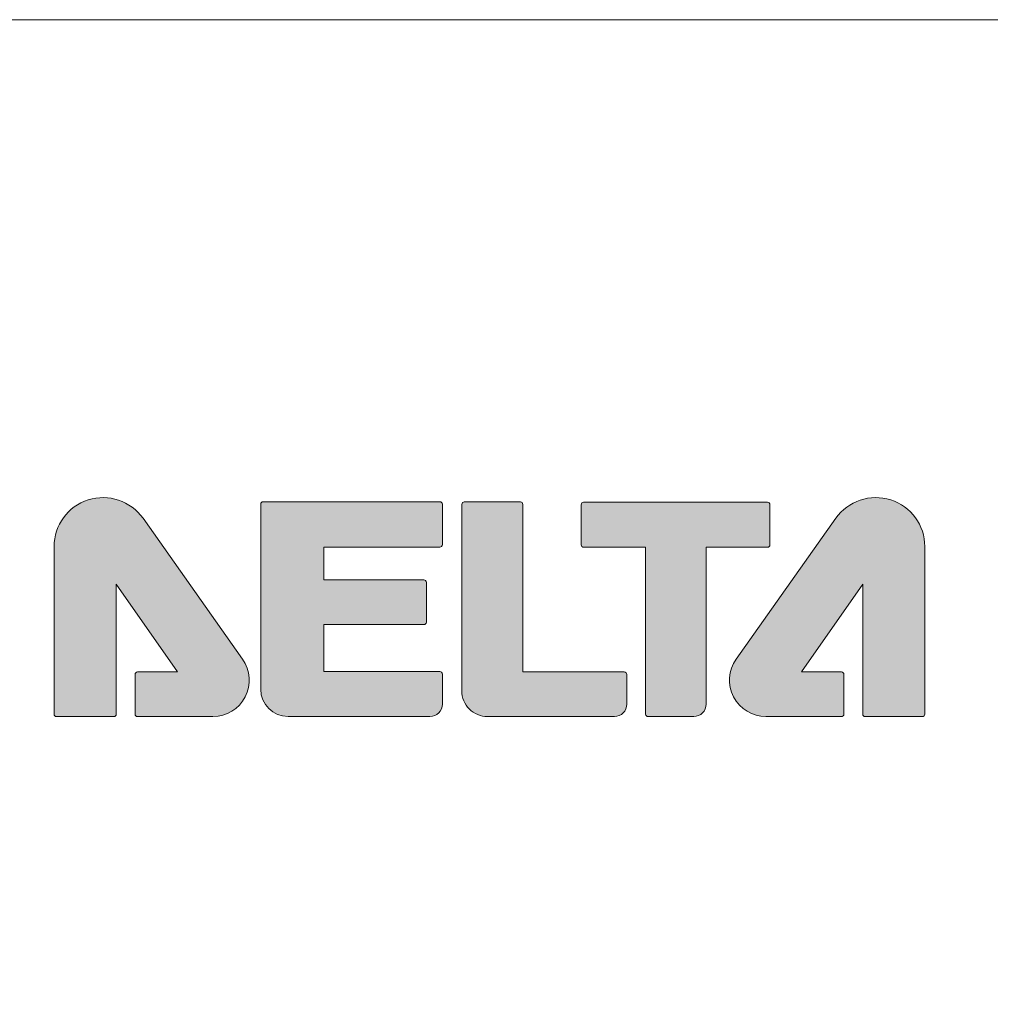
# Model space of a CAD drawing. Header units: millimetres. Extents: x 0 to 420, y 0 to 297.
# Tile 7 of 9: x 330 to 346, y 155 to 172. Entities that reach past the tile are written whole.
import ezdxf

# ---------------------------------------------------------------- set-up
doc = ezdxf.new("R2010")
doc.units = ezdxf.units.MM
doc.layers.get('0').update_dxf_attribs({"linetype": 'CONTINUOUS', "lineweight": 13})

msp = doc.modelspace()

# ---------------------------------------------------------------- hatches: boundary and pattern name
h = msp.add_hatch(color=18)
h.paths.add_polyline_path([(348.9381011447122, 138.4080672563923), (329.7677809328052, 145.8863927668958, -0.3113916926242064), (312.0500551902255, 171.4670753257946), (312.049999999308, 171.4670753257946), (312.0499999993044, 90.58026398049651, 0.4142135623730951), (313.0499999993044, 89.58026398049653), (360.6499999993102, 89.58026398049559, 0.4142135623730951), (361.6499999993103, 90.58026398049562), (361.6499999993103, 125.4779886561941, 0.2374270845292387)])
h.paths.add_polyline_path([(347.1200151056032, 115.7966108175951), (347.1200151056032, 113.6966597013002), (347.919999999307, 113.6966597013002, -0.4142135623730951), (348.419999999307, 113.1966597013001), (348.419999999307, 103.4966597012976, -0.4142135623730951), (347.919999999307, 102.9966597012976), (325.6799999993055, 102.9966597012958, -0.4142135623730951), (325.1799999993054, 103.4966597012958), (325.1799999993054, 113.1966597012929, -0.4142135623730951), (325.6799999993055, 113.6966597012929), (326.4800151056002, 113.6966597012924), (326.4800151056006, 115.796629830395)], flags=16)
h = msp.add_hatch(color=256)
edge = h.paths.add_edge_path()
edge.add_arc((333.7923326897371, 163.5178076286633), 0.0411481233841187, 89.99999999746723, 179.9999999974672, ccw=False)
edge.add_line((333.792332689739, 163.5589557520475), (336.7120378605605, 163.5589557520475))
edge.add_arc((336.7120378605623, 163.5178076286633), 0.0411481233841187, 2.5327722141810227e-09, 90.00000000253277, ccw=False)
edge.add_line((336.7531859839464, 163.5178076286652), (336.7531859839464, 162.8497009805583))
edge.add_arc((336.7120378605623, 162.8497009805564), 0.0411481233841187, -89.99999999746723, 2.5327722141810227e-09, ccw=False)
edge.add_line((336.7120378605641, 162.8085528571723), (334.79690753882, 162.8085528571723))
edge.add_line((334.79690753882, 162.8085528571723), (334.79690753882, 162.2674575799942))
edge.add_line((334.79690753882, 162.2674575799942), (336.4472314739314, 162.2674575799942))
edge.add_arc((336.4472314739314, 162.2263094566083), 0.0411481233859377, 0, 90, ccw=False)
edge.add_line((336.4883795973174, 162.2263094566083), (336.4883795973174, 161.5703232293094))
edge.add_arc((336.4472314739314, 161.5703232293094), 0.0411481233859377, -90, 0, ccw=False)
edge.add_line((336.4472314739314, 161.5291751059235), (334.79690753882, 161.5291751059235))
edge.add_line((334.79690753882, 161.5291751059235), (334.79690753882, 160.7544604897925))
edge.add_line((334.79690753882, 160.7544604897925), (336.7120378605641, 160.7544604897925))
edge.add_arc((336.7120378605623, 160.7133123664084), 0.0411481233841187, -2.5327722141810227e-09, 89.99999999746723, ccw=False)
edge.add_line((336.7531859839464, 160.7133123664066), (336.7531859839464, 160.2154529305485))
edge.add_arc((336.5479571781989, 160.2154529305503), 0.205228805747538, 269.99999999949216, 359.99999999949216, ccw=False)
edge.add_line((336.5479571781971, 160.0102241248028), (334.2038139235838, 160.0102241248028))
edge.add_arc((334.2038139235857, 160.4628534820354), 0.4526293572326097, 179.9999999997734, 269.99999999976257, ccw=False)
edge.add_line((333.751184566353, 160.4628534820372), (333.751184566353, 163.5178076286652))
edge = h.paths.add_edge_path()
edge.add_line((342.1675409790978, 163.5097273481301), (342.1675409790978, 162.8481416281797))
edge.add_arc((342.1263928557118, 162.8481416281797), 0.0411481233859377, -90, 0, ccw=False)
edge.add_line((342.1263928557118, 162.8069935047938), (341.1137022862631, 162.8069935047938))
edge.add_line((341.1137022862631, 162.8069935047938), (341.1137022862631, 160.2154529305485))
edge.add_arc((340.9084734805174, 160.2154529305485), 0.205228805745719, -90, 0, ccw=False)
edge.add_line((340.9084734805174, 160.0102241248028), (340.1541005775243, 160.0102241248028))
edge.add_arc((340.1541005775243, 160.0513722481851), 0.0411481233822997, 180, 270, ccw=False)
edge.add_line((340.1129524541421, 160.0513722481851), (340.1129524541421, 162.8069935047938))
edge.add_line((340.1129524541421, 162.8069935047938), (339.0882123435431, 162.8069935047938))
edge.add_arc((339.0882123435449, 162.8481416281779), 0.0411481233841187, 179.9999999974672, 269.9999999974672, ccw=False)
edge.add_line((339.0470642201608, 162.8481416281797), (339.0470642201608, 163.5097273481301))
edge.add_arc((339.0882123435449, 163.5097273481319), 0.0411481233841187, 90.00000000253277, 180.0000000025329, ccw=False)
edge.add_line((339.0882123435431, 163.5508754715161), (342.1263928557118, 163.5508754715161))
edge.add_arc((342.1263928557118, 163.5097273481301), 0.0411481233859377, 0, 90, ccw=False)
edge = h.paths.add_edge_path()
edge.add_line((339.8014363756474, 160.2154529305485), (339.8014363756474, 160.70537384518))
edge.add_arc((339.7602882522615, 160.70537384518), 0.0411481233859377, 0, 90)
edge.add_line((339.7602882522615, 160.7465219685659), (338.0834553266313, 160.7465219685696))
edge.add_line((338.0834553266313, 160.7465219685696), (338.0834553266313, 163.5151850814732))
edge.add_arc((338.0423072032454, 163.5151850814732), 0.0411481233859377, 0, 90)
edge.add_line((338.0423072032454, 163.5563332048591), (337.1160568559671, 163.5563332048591))
edge.add_arc((337.1160568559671, 163.5151850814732), 0.0411481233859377, 90, 180)
edge.add_line((337.0749087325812, 163.5151850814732), (337.0749087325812, 160.4341629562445))
edge.add_arc((337.498847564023, 160.4341629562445), 0.4239388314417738, 180, 270)
edge.add_line((337.498847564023, 160.0102241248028), (339.5962075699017, 160.0102241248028))
edge.add_arc((339.5962075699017, 160.2154529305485), 0.205228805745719, 270, 360)
edge = h.paths.add_edge_path()
edge.add_line((343.3885847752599, 160.7052320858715), (343.3885847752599, 160.0513722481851))
edge.add_arc((343.3474366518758, 160.0513722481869), 0.0411481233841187, 269.9999999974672, 359.9999999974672, ccw=False)
edge.add_line((343.347436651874, 160.0102241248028), (342.0999484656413, 160.0102241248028))
edge.add_arc((342.0999484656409, 160.6104568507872), 0.6002327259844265, 144.726880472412, 270.0000000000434, ccw=False)
edge.add_line((341.6099133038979, 160.9570760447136), (343.2564070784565, 163.2848174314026))
edge.add_arc((343.9170680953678, 162.8175085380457), 0.8092283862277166, 7.037215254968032e-11, 144.7268804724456, ccw=False)
edge.add_line((344.7262964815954, 162.8175085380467), (344.7262964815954, 160.0513722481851))
edge.add_arc((344.6851483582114, 160.0513722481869), 0.0411481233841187, 269.9999999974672, 359.9999999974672, ccw=False)
edge.add_line((344.6851483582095, 160.0102241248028), (343.7406110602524, 160.0102241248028))
edge.add_arc((343.7406110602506, 160.0513722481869), 0.0411481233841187, 180.0000000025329, 270.0000000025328, ccw=False)
edge.add_line((343.6994629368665, 160.0513722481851), (343.6994629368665, 162.1992713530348))
edge.add_line((343.6994629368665, 162.1992713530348), (342.6892152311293, 160.7463802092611))
edge.add_line((342.6892152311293, 160.7463802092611), (343.347436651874, 160.7463802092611))
edge.add_arc((343.3474366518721, 160.7052320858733), 0.0411481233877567, -2.5327722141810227e-09, 89.99999999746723, ccw=False)
edge = h.paths.add_edge_path()
edge.add_line((331.6738791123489, 160.7052320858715), (331.6738791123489, 160.0513722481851))
edge.add_arc((331.715027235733, 160.0513722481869), 0.0411481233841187, 180.0000000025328, 270.0000000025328)
edge.add_line((331.7150272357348, 160.0102241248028), (332.9625154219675, 160.0102241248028))
edge.add_arc((332.962515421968, 160.6104568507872), 0.6002327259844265, 269.9999999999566, 395.273119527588)
edge.add_line((333.452550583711, 160.9570760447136), (331.8060568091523, 163.2848174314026))
edge.add_arc((331.145395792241, 162.8175085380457), 0.8092283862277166, 35.27311952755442, 179.9999999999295)
edge.add_line((330.3361674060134, 162.8175085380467), (330.3361674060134, 160.0513722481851))
edge.add_arc((330.3773155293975, 160.0513722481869), 0.0411481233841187, 180.0000000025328, 270.0000000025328)
edge.add_line((330.3773155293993, 160.0102241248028), (331.3218528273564, 160.0102241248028))
edge.add_arc((331.3218528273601, 160.0513722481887), 0.0411481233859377, 269.9999999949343, 359.9999999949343)
edge.add_line((331.363000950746, 160.0513722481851), (331.363000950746, 162.1992713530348))
edge.add_line((331.363000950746, 162.1992713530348), (332.3732486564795, 160.7463802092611))
edge.add_line((332.3732486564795, 160.7463802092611), (331.7150272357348, 160.7463802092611))
edge.add_arc((331.7150272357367, 160.7052320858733), 0.0411481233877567, 90.00000000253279, 180.0000000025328)
edge = h.paths.add_edge_path(flags=16)
edge.add_spline(control_points=[(330.3791204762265, 160.0124922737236), (330.3791204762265, 160.0124922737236), (331.320189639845, 160.0124922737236), (331.320189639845, 160.0124922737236)], knot_values=[13, 13, 13, 13, 14, 14, 14, 14], degree=3, periodic=0)

# ---------------------------------------------------------------- linework, layer by layer
msp.add_line((312.0499999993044, 171.5220753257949), (361.6499999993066, 171.5220753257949))
for points in [[(331.6738791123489, 160.7052320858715), (331.6738791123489, 160.0513722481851, 0.4142135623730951), (331.7150272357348, 160.0102241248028), (332.9625154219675, 160.0102241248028, 0.6084466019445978), (333.452550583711, 160.9570760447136), (331.8060568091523, 163.2848174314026, 0.7313995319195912), (330.3361674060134, 162.8175085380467), (330.3361674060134, 160.0513722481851, 0.4142135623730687), (330.3773155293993, 160.0102241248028), (331.3218528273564, 160.0102241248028, 0.4142135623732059), (331.363000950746, 160.0513722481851), (331.363000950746, 162.1992713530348), (332.3732486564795, 160.7463802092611), (331.7150272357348, 160.7463802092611, 0.414213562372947)], [(333.751184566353, 163.5178076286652, -0.4142135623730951), (333.792332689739, 163.5589557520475), (336.7120378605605, 163.5589557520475, -0.4142135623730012), (336.7531859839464, 163.5178076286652), (336.7531859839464, 162.8497009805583, -0.4142135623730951), (336.7120378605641, 162.8085528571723), (334.79690753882, 162.8085528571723), (334.79690753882, 162.2674575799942), (336.4472314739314, 162.2674575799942, -0.4142135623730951), (336.4883795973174, 162.2263094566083), (336.4883795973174, 161.5703232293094, -0.4142135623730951), (336.4472314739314, 161.5291751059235), (334.79690753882, 161.5291751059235), (334.79690753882, 160.7544604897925), (336.7120378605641, 160.7544604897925, -0.414213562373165), (336.7531859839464, 160.7133123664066), (336.7531859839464, 160.2154529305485, -0.4142135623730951), (336.5479571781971, 160.0102241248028), (334.2038139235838, 160.0102241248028, -0.4142135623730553), (333.751184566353, 160.4628534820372)], [(339.8014363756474, 160.2154529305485), (339.8014363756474, 160.70537384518, 0.4142135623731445), (339.7602882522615, 160.7465219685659), (338.0834553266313, 160.7465219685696), (338.0834553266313, 163.5151850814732, 0.4142135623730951), (338.0423072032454, 163.5563332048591), (337.1160568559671, 163.5563332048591, 0.4142135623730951), (337.0749087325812, 163.5151850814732), (337.0749087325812, 160.4341629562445, 0.4142135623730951), (337.498847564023, 160.0102241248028), (339.5962075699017, 160.0102241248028, 0.4142135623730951)], [(342.1675409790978, 163.5097273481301), (342.1675409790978, 162.8481416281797, -0.4142135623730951), (342.1263928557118, 162.8069935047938), (341.1137022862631, 162.8069935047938), (341.1137022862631, 160.2154529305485, -0.4142135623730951), (340.9084734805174, 160.0102241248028), (340.1541005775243, 160.0102241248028, -0.4142135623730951), (340.1129524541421, 160.0513722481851), (340.1129524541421, 162.8069935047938), (339.0882123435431, 162.8069935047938, -0.4142135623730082), (339.0470642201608, 162.8481416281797), (339.0470642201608, 163.5097273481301, -0.4142135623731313), (339.0882123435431, 163.5508754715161), (342.1263928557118, 163.5508754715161, -0.4142135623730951)], [(343.3885847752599, 160.7052320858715), (343.3885847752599, 160.0513722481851, -0.4142135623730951), (343.347436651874, 160.0102241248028), (342.0999484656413, 160.0102241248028, -0.6084466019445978), (341.6099133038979, 160.9570760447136), (343.2564070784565, 163.2848174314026, -0.7313995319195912), (344.7262964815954, 162.8175085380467), (344.7262964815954, 160.0513722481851, -0.4142135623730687), (344.6851483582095, 160.0102241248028), (343.7406110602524, 160.0102241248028, -0.4142135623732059), (343.6994629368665, 160.0513722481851), (343.6994629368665, 162.1992713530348), (342.6892152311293, 160.7463802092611), (343.347436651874, 160.7463802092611, -0.414213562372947)]]:
    msp.add_lwpolyline(points, format="xyb", close=True)
msp.add_open_spline([(330.3791204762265, 160.0124922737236), (330.3791204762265, 160.0124922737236), (331.320189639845, 160.0124922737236), (331.320189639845, 160.0124922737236)], degree=3)

doc.saveas('drawing.dxf')
